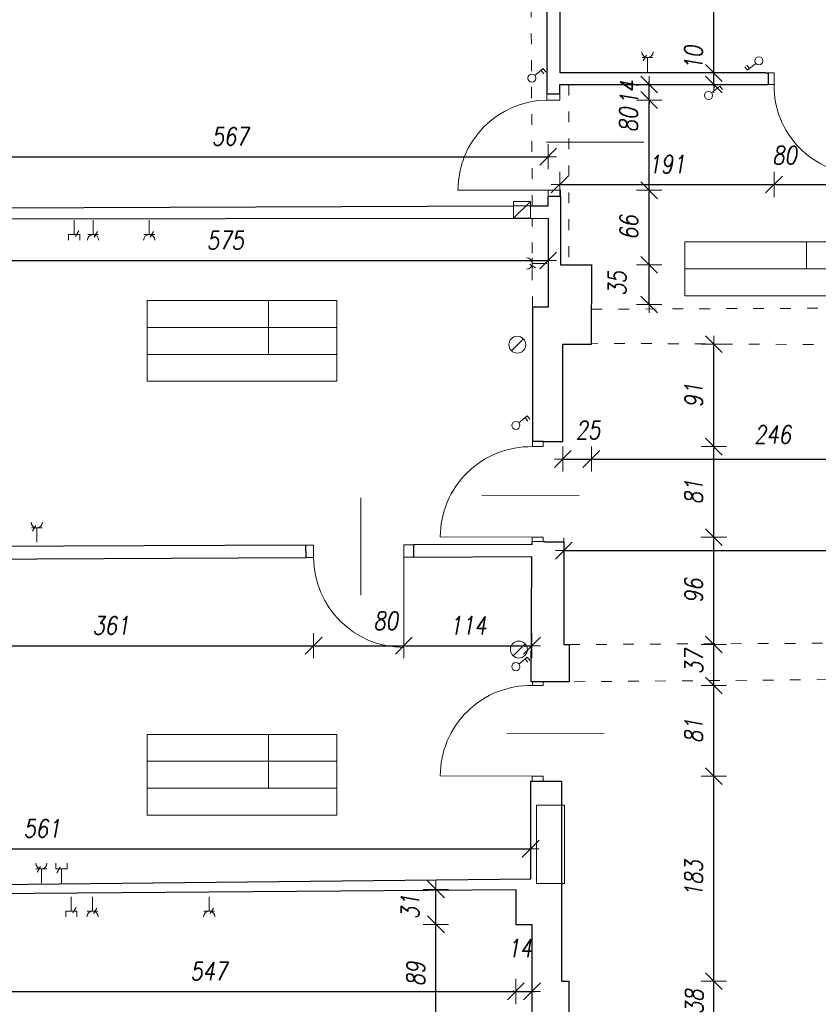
# Model space of a CAD drawing. Header units: millimetres. Extents: x -60479 to 14193, y -32440 to 949.
# Tile 25 of 68: x -54476 to -47361, y -14057 to -5287. Entities that reach past the tile are written whole.
import ezdxf

# ---------------------------------------------------------------- set-up
doc = ezdxf.new("R2010")
doc.units = ezdxf.units.MM
doc.header["$LTSCALE"] = 8
doc.linetypes.add('ACAD_ISO03W100', pattern=[30, 12, -18])
doc.layers.get('Defpoints').update_dxf_attribs({"lineweight": 0})
for name, color, linetype, lineweight in [('A_DIMEN', 7, 'Continuous', 0), ('BAM_OPISY POWIERZCHNI', 40, 'Continuous', 0), ('BAM_WYPOSAŻENIE KRATKI ŚCIEKOWE', 132, 'Continuous', 0), ('instalacje', 6, 'Continuous', 0), ('OTWARCIE WENTYLACJI', 255, 'Continuous', 0), ('parter_dzwi i okna', 3, 'Continuous', 0), ('parter_podciąg', 2, 'ACAD_ISO03W100', 0), ('parter_rzut', 7, 'Continuous', 30), ('wymiarowanie', 4, 'Continuous', 0)]:
    doc.layers.add(name, color=color, linetype=linetype, lineweight=lineweight)
doc.styles.add('ROMANS1', font='romans.shx', dxfattribs={"width": 0.8, "oblique": 10})
doc.dimstyles.new('NARCH100', dxfattribs={"dimscale": 100, "dimtxt": 1.6, "dimasz": 0.15, "dimexe": 0, "dimexo": 0, "dimgap": 1, "dimtad": 1, "dimdec": 0, "dimlfac": 0.1, "dimrnd": 1, "dimdsep": 46, "dimtxsty": 'ROMANS1', "dimblk": 'wym', "dimcen": -1.5, "dimse1": 1, "dimse2": 1, "dimclrd": 4, "dimclre": 4, "dimclrt": 3, "dimadec": 0, "dimazin": 0, "dimtfac": 0.04, "dimtdec": 0, "dimtmove": 2, "dimatfit": 3, "dimldrblk": 'wym', "dimfxl": 0, "dimtolj": 1, "dimarcsym": 0})

# ---------------------------------------------------------------- blocks, each defined once
blk = doc.blocks.new('wef')
at = {"layer": 'instalacje'}
blk.add_lwpolyline([(5453.5, 17546.1), (5560.1, 17652.5)], dxfattribs=at)
blk.add_circle((5505.5, 17601.4), 75.3, dxfattribs=at)
blk = doc.blocks.new('wym')
at = {"layer": 'A_DIMEN', "color": 4, "ltscale": 100}
for p, q in [((0, -7.5), (0, 7.5)), ((-5, -5), (5, 5)), ((-5, 0), (5, 0))]:
    blk.add_line(p, q, dxfattribs=at)
blk = doc.blocks.new('*D517')
at = {"layer": 'Defpoints', "color": 0, "transparency": 16777216}
for p in [(-49584.8, -13851.6), (-48291.5, -13851.6), (-49665.2, -14231.3)]:
    blk.add_point(p, dxfattribs=at)
at = {"layer": 'instalacje', "color": 4, "lineweight": -2, "transparency": 16777216}
blk.add_line((-48291.5, -14216.3), (-48291.5, -13866.6), dxfattribs=at)
at = {"layer": 'instalacje', "color": 4, "lineweight": -2, "transparency": 16777216, "xscale": 15, "yscale": 15, "zscale": 15}
for p, rotation in [((-48291.5, -13851.6), 90), ((-48291.5, -14231.3), 270)]:
    blk.add_blockref('wym', p, dxfattribs=dict(at, rotation=rotation))
at = {"layer": 'instalacje', "color": 3, "transparency": 16777216, "insert": (-48465.3, -14035), "char_height": 160, "attachment_point": 5, "rotation": 90, "style": 'ROMANS1'}
blk.add_mtext('\\A1;38', dxfattribs=at)
blk = doc.blocks.new('*D518')
at = {"layer": 'Defpoints', "color": 0, "transparency": 16777216}
for p in [(-49811.7, -12024.5), (-48291.5, -12024.5), (-49584.8, -13851.6)]:
    blk.add_point(p, dxfattribs=at)
at = {"layer": 'instalacje', "color": 4, "lineweight": -2, "transparency": 16777216}
blk.add_line((-48291.5, -13836.6), (-48291.5, -12039.5), dxfattribs=at)
at = {"layer": 'instalacje', "color": 4, "lineweight": -2, "transparency": 16777216, "xscale": 15, "yscale": 15, "zscale": 15}
for p, rotation in [((-48291.5, -12024.5), 90), ((-48291.5, -13851.6), 270)]:
    blk.add_blockref('wym', p, dxfattribs=dict(at, rotation=rotation))
at = {"layer": 'instalacje', "color": 3, "transparency": 16777216, "insert": (-48471.5, -12938.1), "char_height": 160, "attachment_point": 5, "rotation": 90, "style": 'ROMANS1'}
blk.add_mtext('\\A1;183', dxfattribs=at)
blk = doc.blocks.new('*D519')
at = {"layer": 'Defpoints', "color": 0, "transparency": 16777216}
for p in [(-49811.7, -11217.6), (-48291.5, -11217.6), (-49811.7, -12024.5)]:
    blk.add_point(p, dxfattribs=at)
at = {"layer": 'instalacje', "color": 4, "lineweight": -2, "transparency": 16777216}
blk.add_line((-48291.5, -12009.5), (-48291.5, -11232.6), dxfattribs=at)
at = {"layer": 'instalacje', "color": 4, "lineweight": -2, "transparency": 16777216, "xscale": 15, "yscale": 15, "zscale": 15}
for p, rotation in [((-48291.5, -11217.6), 90), ((-48291.5, -12024.5), 270)]:
    blk.add_blockref('wym', p, dxfattribs=dict(at, rotation=rotation))
at = {"layer": 'instalacje', "color": 3, "transparency": 16777216, "insert": (-48471.5, -11621.1), "char_height": 160, "attachment_point": 5, "rotation": 90, "style": 'ROMANS1'}
blk.add_mtext('\\A1;81', dxfattribs=at)
blk = doc.blocks.new('*D520')
at = {"layer": 'Defpoints', "color": 0, "transparency": 16777216}
for p in [(-49580.1, -10852.5), (-48291.5, -10852.5), (-49811.7, -11217.6)]:
    blk.add_point(p, dxfattribs=at)
at = {"layer": 'instalacje', "color": 4, "lineweight": -2, "transparency": 16777216}
blk.add_line((-48291.5, -11202.6), (-48291.5, -10867.5), dxfattribs=at)
at = {"layer": 'instalacje', "color": 4, "lineweight": -2, "transparency": 16777216, "xscale": 15, "yscale": 15, "zscale": 15}
for p, rotation in [((-48291.5, -10852.5), 90), ((-48291.5, -11217.6), 270)]:
    blk.add_blockref('wym', p, dxfattribs=dict(at, rotation=rotation))
at = {"layer": 'instalacje', "color": 3, "transparency": 16777216, "insert": (-48468.9, -11006.4), "char_height": 160, "attachment_point": 5, "rotation": 90, "style": 'ROMANS1'}
blk.add_mtext('\\A1;37', dxfattribs=at)
blk = doc.blocks.new('*D521')
at = {"layer": 'Defpoints', "color": 0, "transparency": 16777216}
for p in [(-49811.7, -9896.7), (-48291.5, -9896.7), (-49580.1, -10852.5)]:
    blk.add_point(p, dxfattribs=at)
at = {"layer": 'instalacje', "color": 4, "lineweight": -2, "transparency": 16777216}
blk.add_line((-48291.5, -10837.5), (-48291.5, -9911.7), dxfattribs=at)
at = {"layer": 'instalacje', "color": 4, "lineweight": -2, "transparency": 16777216, "xscale": 15, "yscale": 15, "zscale": 15}
for p, rotation in [((-48291.5, -9896.7), 90), ((-48291.5, -10852.5), 270)]:
    blk.add_blockref('wym', p, dxfattribs=dict(at, rotation=rotation))
at = {"layer": 'instalacje', "color": 3, "transparency": 16777216, "insert": (-48471.5, -10374.6), "char_height": 160, "attachment_point": 5, "rotation": 90, "style": 'ROMANS1'}
blk.add_mtext('\\A1;96', dxfattribs=at)
blk = doc.blocks.new('*D522')
at = {"layer": 'Defpoints', "color": 0, "transparency": 16777216}
for p in [(-49811.7, -9089.8), (-48291.5, -9089.8), (-49811.7, -9896.7)]:
    blk.add_point(p, dxfattribs=at)
at = {"layer": 'instalacje', "color": 4, "lineweight": -2, "transparency": 16777216}
blk.add_line((-48291.5, -9881.7), (-48291.5, -9104.8), dxfattribs=at)
at = {"layer": 'instalacje', "color": 4, "lineweight": -2, "transparency": 16777216, "xscale": 15, "yscale": 15, "zscale": 15}
for p, rotation in [((-48291.5, -9089.8), 90), ((-48291.5, -9896.7), 270)]:
    blk.add_blockref('wym', p, dxfattribs=dict(at, rotation=rotation))
at = {"layer": 'instalacje', "color": 3, "transparency": 16777216, "insert": (-48471.5, -9493.2), "char_height": 160, "attachment_point": 5, "rotation": 90, "style": 'ROMANS1'}
blk.add_mtext('\\A1;81', dxfattribs=at)
blk = doc.blocks.new('*D523')
at = {"layer": 'Defpoints', "color": 0, "transparency": 16777216}
for p in [(-49382.8, -8176.7), (-48291.5, -8176.7), (-49811.7, -9089.8)]:
    blk.add_point(p, dxfattribs=at)
at = {"layer": 'instalacje', "color": 4, "lineweight": -2, "transparency": 16777216}
blk.add_line((-48291.5, -9074.8), (-48291.5, -8191.7), dxfattribs=at)
at = {"layer": 'instalacje', "color": 4, "lineweight": -2, "transparency": 16777216, "xscale": 15, "yscale": 15, "zscale": 15}
for p, rotation in [((-48291.5, -8176.7), 90), ((-48291.5, -9089.8), 270)]:
    blk.add_blockref('wym', p, dxfattribs=dict(at, rotation=rotation))
at = {"layer": 'instalacje', "color": 3, "transparency": 16777216, "insert": (-48471.5, -8633.2), "char_height": 160, "attachment_point": 5, "rotation": 90, "style": 'ROMANS1'}
blk.add_mtext('\\A1;91', dxfattribs=at)
blk = doc.blocks.new('*D524')
at = {"layer": 'Defpoints', "color": 0, "transparency": 16777216}
for p in [(-49662.2, -5761.1), (-48291.5, -5761.1), (-49665.1, -5864.7)]:
    blk.add_point(p, dxfattribs=at)
at = {"layer": 'instalacje', "color": 4, "lineweight": -2, "transparency": 16777216}
for p, q in [((-48291.5, -5746.1), (-48291.5, -5731.1)), ((-48291.5, -5864.7), (-48291.5, -5761.1)), ((-48291.5, -5879.7), (-48291.5, -5894.7))]:
    blk.add_line(p, q, dxfattribs=at)
at = {"layer": 'instalacje', "color": 4, "lineweight": -2, "transparency": 16777216, "xscale": 15, "yscale": 15, "zscale": 15}
for p, rotation in [((-48291.5, -5761.1), 270), ((-48291.5, -5864.7), 90)]:
    blk.add_blockref('wym', p, dxfattribs=dict(at, rotation=rotation))
at = {"layer": 'instalacje', "color": 3, "transparency": 16777216, "insert": (-48472.9, -5628.8), "char_height": 160, "attachment_point": 5, "rotation": 90, "style": 'ROMANS1'}
blk.add_mtext('\\A1;10', dxfattribs=at)
blk = doc.blocks.new('*D525')
at = {"layer": 'Defpoints', "color": 0, "transparency": 16777216}
for p in [(-49666.9, -3339.8), (-48291.5, -3339.8), (-49662.2, -5761.1)]:
    blk.add_point(p, dxfattribs=at)
at = {"layer": 'instalacje', "color": 4, "lineweight": -2, "transparency": 16777216}
for p, q in [((-48291.5, -3354.8), (-48291.5, -4506.2)), ((-48291.5, -5746.1), (-48291.5, -5052.1))]:
    blk.add_line(p, q, dxfattribs=at)
at = {"layer": 'instalacje', "color": 4, "lineweight": -2, "transparency": 16777216, "xscale": 15, "yscale": 15, "zscale": 15}
for p, rotation in [((-48291.5, -3339.8), 90), ((-48291.5, -5761.1), 270)]:
    blk.add_blockref('wym', p, dxfattribs=dict(at, rotation=rotation))
at = {"layer": 'instalacje', "color": 3, "transparency": 16777216, "insert": (-48455.1, -4779.2), "char_height": 160, "attachment_point": 5, "rotation": 90, "style": 'ROMANS1'}
blk.add_mtext('\\A1;242', dxfattribs=at)
blk = doc.blocks.new('*D473')
at = {"layer": 'Defpoints', "color": 0, "transparency": 16777216}
for p in [(-50767.6, -13344.9), (-49912.4, -13344.9), (-49762, -14231.3)]:
    blk.add_point(p, dxfattribs=at)
at = {"layer": 'instalacje', "color": 4, "lineweight": -2, "transparency": 16777216}
blk.add_line((-50767.6, -14216.3), (-50767.6, -13359.9), dxfattribs=at)
at = {"layer": 'instalacje', "color": 4, "lineweight": -2, "transparency": 16777216, "xscale": 15, "yscale": 15, "zscale": 15}
for p, rotation in [((-50767.6, -13344.9), 90), ((-50767.6, -14231.3), 270)]:
    blk.add_blockref('wym', p, dxfattribs=dict(at, rotation=rotation))
at = {"layer": 'instalacje', "color": 3, "transparency": 16777216, "insert": (-50947.6, -13788.1), "char_height": 160, "attachment_point": 5, "rotation": 90, "style": 'ROMANS1'}
blk.add_mtext('\\A1;89', dxfattribs=at)
blk = doc.blocks.new('*D474')
at = {"layer": 'Defpoints', "color": 0, "transparency": 16777216}
for p in [(-50767.6, -13033.7), (-50055.7, -13033.7), (-49912.4, -13344.9)]:
    blk.add_point(p, dxfattribs=at)
at = {"layer": 'instalacje', "color": 4, "lineweight": -2, "transparency": 16777216}
blk.add_line((-50767.6, -13329.9), (-50767.6, -13048.7), dxfattribs=at)
at = {"layer": 'instalacje', "color": 4, "lineweight": -2, "transparency": 16777216, "xscale": 15, "yscale": 15, "zscale": 15}
for p, rotation in [((-50767.6, -13033.7), 90), ((-50767.6, -13344.9), 270)]:
    blk.add_blockref('wym', p, dxfattribs=dict(at, rotation=rotation))
at = {"layer": 'instalacje', "color": 3, "transparency": 16777216, "insert": (-50997.6, -13189.3), "char_height": 160, "attachment_point": 5, "rotation": 90, "style": 'ROMANS1'}
blk.add_mtext('\\A1;31', dxfattribs=at)
blk = doc.blocks.new('*D475')
at = {"layer": 'Defpoints', "color": 0, "transparency": 16777216}
for p in [(-55526.8, -13077.4), (-50055.7, -13077.4), (-50055.7, -13941.9)]:
    blk.add_point(p, dxfattribs=at)
at = {"layer": 'instalacje', "color": 4, "lineweight": -2, "transparency": 16777216}
blk.add_line((-55511.8, -13941.9), (-50070.7, -13941.9), dxfattribs=at)
at = {"layer": 'instalacje', "color": 4, "lineweight": -2, "transparency": 16777216, "xscale": 15, "yscale": 15, "zscale": 15, "rotation": 179.9999999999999}
blk.add_blockref('wym', (-55526.8, -13941.9), dxfattribs=at)
at = {"layer": 'instalacje', "color": 4, "lineweight": -2, "transparency": 16777216, "xscale": 15, "yscale": 15, "zscale": 15}
blk.add_blockref('wym', (-50055.7, -13941.9), dxfattribs=at)
at = {"layer": 'instalacje', "color": 3, "transparency": 16777216, "insert": (-52791.2, -13761.9), "char_height": 160, "attachment_point": 5, "style": 'ROMANS1'}
blk.add_mtext('\\A1;547', dxfattribs=at)
blk = doc.blocks.new('*D476')
at = {"layer": 'Defpoints', "color": 0, "transparency": 16777216}
for p in [(-50055.7, -13077.4), (-49912.4, -13941.9), (-49912.4, -14192.6)]:
    blk.add_point(p, dxfattribs=at)
at = {"layer": 'instalacje', "color": 4, "lineweight": -2, "transparency": 16777216}
for p, q in [((-50070.7, -13941.9), (-50085.7, -13941.9)), ((-50055.7, -13941.9), (-49912.4, -13941.9)), ((-49897.4, -13941.9), (-49882.4, -13941.9))]:
    blk.add_line(p, q, dxfattribs=at)
at = {"layer": 'instalacje', "color": 4, "lineweight": -2, "transparency": 16777216, "xscale": 15, "yscale": 15, "zscale": 15}
for p, rotation in [((-50055.7, -13941.9), 359.9999999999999), ((-49912.4, -13941.9), 179.9999999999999)]:
    blk.add_blockref('wym', p, dxfattribs=dict(at, rotation=rotation))
at = {"layer": 'instalacje', "color": 3, "transparency": 16777216, "insert": (-50020.6, -13557.7), "char_height": 160, "attachment_point": 5, "style": 'ROMANS1'}
blk.add_mtext('\\A1;14', dxfattribs=at)
blk = doc.blocks.new('*D477')
at = {"layer": 'Defpoints', "color": 0, "transparency": 16777216}
for p in [(-49923.2, -12671.1), (-49923.2, -12938.8), (-55532.7, -12999.6)]:
    blk.add_point(p, dxfattribs=at)
at = {"layer": 'instalacje', "color": 4, "lineweight": -2, "transparency": 16777216}
blk.add_line((-55517.7, -12671.1), (-49938.2, -12671.1), dxfattribs=at)
at = {"layer": 'instalacje', "color": 4, "lineweight": -2, "transparency": 16777216, "xscale": 15, "yscale": 15, "zscale": 15, "rotation": 179.9999999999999}
blk.add_blockref('wym', (-55532.7, -12671.1), dxfattribs=at)
at = {"layer": 'instalacje', "color": 4, "lineweight": -2, "transparency": 16777216, "xscale": 15, "yscale": 15, "zscale": 15}
blk.add_blockref('wym', (-49923.2, -12671.1), dxfattribs=at)
at = {"layer": 'instalacje', "color": 3, "transparency": 16777216, "insert": (-54277.3, -12491.1), "char_height": 160, "attachment_point": 5, "style": 'ROMANS1'}
blk.add_mtext('\\A1;561', dxfattribs=at)
blk = doc.blocks.new('*D478')
at = {"layer": 'Defpoints', "color": 0, "transparency": 16777216}
for p in [(-51856.9, -10077.7), (-55469.5, -10093.7), (-51856.9, -10862.7)]:
    blk.add_point(p, dxfattribs=at)
at = {"layer": 'instalacje', "color": 4, "lineweight": -2, "transparency": 16777216}
blk.add_line((-55454.5, -10862.7), (-51871.9, -10862.7), dxfattribs=at)
at = {"layer": 'instalacje', "color": 4, "lineweight": -2, "transparency": 16777216, "xscale": 15, "yscale": 15, "zscale": 15, "rotation": 179.9999999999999}
blk.add_blockref('wym', (-55469.5, -10862.7), dxfattribs=at)
at = {"layer": 'instalacje', "color": 4, "lineweight": -2, "transparency": 16777216, "xscale": 15, "yscale": 15, "zscale": 15}
blk.add_blockref('wym', (-51856.9, -10862.7), dxfattribs=at)
at = {"layer": 'instalacje', "color": 3, "transparency": 16777216, "insert": (-53663.2, -10682.7), "char_height": 160, "attachment_point": 5, "style": 'ROMANS1'}
blk.add_mtext('\\A1;361', dxfattribs=at)
blk = doc.blocks.new('*D479')
at = {"layer": 'Defpoints', "color": 0, "transparency": 16777216}
for p in [(-51856.9, -10077.7), (-51052.9, -10073.9), (-51052.9, -10862.7)]:
    blk.add_point(p, dxfattribs=at)
at = {"layer": 'instalacje', "color": 4, "lineweight": -2, "transparency": 16777216}
blk.add_line((-51841.9, -10862.7), (-51067.9, -10862.7), dxfattribs=at)
at = {"layer": 'instalacje', "color": 4, "lineweight": -2, "transparency": 16777216, "xscale": 15, "yscale": 15, "zscale": 15, "rotation": 179.9999999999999}
blk.add_blockref('wym', (-51856.9, -10862.7), dxfattribs=at)
at = {"layer": 'instalacje', "color": 4, "lineweight": -2, "transparency": 16777216, "xscale": 15, "yscale": 15, "zscale": 15}
blk.add_blockref('wym', (-51052.9, -10862.7), dxfattribs=at)
at = {"layer": 'instalacje', "color": 3, "transparency": 16777216, "insert": (-51215.4, -10640.9), "char_height": 160, "attachment_point": 5, "style": 'ROMANS1'}
blk.add_mtext('\\A1;80', dxfattribs=at)
blk = doc.blocks.new('*D480')
at = {"layer": 'Defpoints', "color": 0, "transparency": 16777216}
for p in [(-51052.9, -10073.9), (-49911.7, -10068.9), (-49911.7, -10862.7)]:
    blk.add_point(p, dxfattribs=at)
at = {"layer": 'instalacje', "color": 4, "lineweight": -2, "transparency": 16777216}
blk.add_line((-51037.9, -10862.7), (-49926.7, -10862.7), dxfattribs=at)
at = {"layer": 'instalacje', "color": 4, "lineweight": -2, "transparency": 16777216, "xscale": 15, "yscale": 15, "zscale": 15, "rotation": 179.9999999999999}
blk.add_blockref('wym', (-51052.9, -10862.7), dxfattribs=at)
at = {"layer": 'instalacje', "color": 4, "lineweight": -2, "transparency": 16777216, "xscale": 15, "yscale": 15, "zscale": 15}
blk.add_blockref('wym', (-49911.7, -10862.7), dxfattribs=at)
at = {"layer": 'instalacje', "color": 3, "transparency": 16777216, "insert": (-50482.3, -10682.7), "char_height": 160, "attachment_point": 5, "style": 'ROMANS1'}
blk.add_mtext('\\A1;114', dxfattribs=at)
blk = doc.blocks.new('*D481')
at = {"layer": 'Defpoints', "color": 0, "transparency": 16777216}
for p in [(-55521.4, -7064.3), (-49768, -7064.3), (-49768, -7431.4)]:
    blk.add_point(p, dxfattribs=at)
at = {"layer": 'instalacje', "color": 4, "lineweight": -2, "transparency": 16777216}
blk.add_line((-55506.4, -7431.4), (-49783, -7431.4), dxfattribs=at)
at = {"layer": 'instalacje', "color": 4, "lineweight": -2, "transparency": 16777216, "xscale": 15, "yscale": 15, "zscale": 15, "rotation": 179.9999999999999}
blk.add_blockref('wym', (-55521.4, -7431.4), dxfattribs=at)
at = {"layer": 'instalacje', "color": 4, "lineweight": -2, "transparency": 16777216, "xscale": 15, "yscale": 15, "zscale": 15}
blk.add_blockref('wym', (-49768, -7431.4), dxfattribs=at)
at = {"layer": 'instalacje', "color": 3, "transparency": 16777216, "insert": (-52644.7, -7251.4), "char_height": 160, "attachment_point": 5, "style": 'ROMANS1'}
blk.add_mtext('\\A1;575', dxfattribs=at)
blk = doc.blocks.new('*D701')
at = {"layer": 'Defpoints', "color": 0, "transparency": 16777216}
for p in [(-49767.2, -6506.9), (-55435.1, -6819.3), (-49767.2, -6944.1)]:
    blk.add_point(p, dxfattribs=at)
at = {"layer": 'instalacje', "color": 4, "lineweight": -2, "transparency": 16777216}
blk.add_line((-55420.1, -6506.9), (-49782.2, -6506.9), dxfattribs=at)
at = {"layer": 'instalacje', "color": 4, "lineweight": -2, "transparency": 16777216, "xscale": 15, "yscale": 15, "zscale": 15, "rotation": 179.9999999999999}
blk.add_blockref('wym', (-55435.1, -6506.9), dxfattribs=at)
at = {"layer": 'instalacje', "color": 4, "lineweight": -2, "transparency": 16777216, "xscale": 15, "yscale": 15, "zscale": 15}
blk.add_blockref('wym', (-49767.2, -6506.9), dxfattribs=at)
at = {"layer": 'instalacje', "color": 3, "transparency": 16777216, "insert": (-52601.1, -6326.9), "char_height": 160, "attachment_point": 5, "style": 'ROMANS1'}
blk.add_mtext('\\A1;567', dxfattribs=at)
blk = doc.blocks.new('*D702')
at = {"layer": 'Defpoints', "color": 0, "transparency": 16777216}
for p in [(-49627.9, -9936.8), (-43919.3, -10015.9), (-43919.3, -10823)]:
    blk.add_point(p, dxfattribs=at)
at = {"layer": 'instalacje', "color": 4, "lineweight": -2, "transparency": 16777216}
blk.add_line((-49612.9, -10015.9), (-43934.3, -10015.9), dxfattribs=at)
at = {"layer": 'instalacje', "color": 4, "lineweight": -2, "transparency": 16777216, "xscale": 15, "yscale": 15, "zscale": 15, "rotation": 179.9999999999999}
blk.add_blockref('wym', (-49627.9, -10015.9), dxfattribs=at)
at = {"layer": 'instalacje', "color": 4, "lineweight": -2, "transparency": 16777216, "xscale": 15, "yscale": 15, "zscale": 15}
blk.add_blockref('wym', (-43919.3, -10015.9), dxfattribs=at)
at = {"layer": 'instalacje', "color": 3, "transparency": 16777216, "insert": (-46773.6, -9835.9), "char_height": 160, "attachment_point": 5, "style": 'ROMANS1'}
blk.add_mtext('\\A1;571', dxfattribs=at)
blk = doc.blocks.new('*D782')
at = {"layer": 'Defpoints', "color": 0, "transparency": 16777216}
for p in [(-49665.1, -5864.7), (-47755.5, -5873.6), (-47755.5, -6754.3)]:
    blk.add_point(p, dxfattribs=at)
at = {"layer": 'instalacje', "color": 4, "lineweight": -2, "transparency": 16777216}
blk.add_line((-49650.1, -6754.3), (-47770.5, -6754.3), dxfattribs=at)
at = {"layer": 'instalacje', "color": 4, "lineweight": -2, "transparency": 16777216, "xscale": 15, "yscale": 15, "zscale": 15, "rotation": 179.9999999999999}
blk.add_blockref('wym', (-49665.1, -6754.3), dxfattribs=at)
at = {"layer": 'instalacje', "color": 4, "lineweight": -2, "transparency": 16777216, "xscale": 15, "yscale": 15, "zscale": 15}
blk.add_blockref('wym', (-47755.5, -6754.3), dxfattribs=at)
at = {"layer": 'instalacje', "color": 3, "transparency": 16777216, "insert": (-48710.3, -6574.3), "char_height": 160, "attachment_point": 5, "style": 'ROMANS1'}
blk.add_mtext('\\A1;191', dxfattribs=at)
blk = doc.blocks.new('*D783')
at = {"layer": 'Defpoints', "color": 0, "transparency": 16777216}
for p in [(-47755.5, -5873.6), (-46960.1, -5869.2), (-46960.1, -6754.3)]:
    blk.add_point(p, dxfattribs=at)
at = {"layer": 'instalacje', "color": 4, "lineweight": -2, "transparency": 16777216}
blk.add_line((-47740.5, -6754.3), (-46975.1, -6754.3), dxfattribs=at)
at = {"layer": 'instalacje', "color": 4, "lineweight": -2, "transparency": 16777216, "xscale": 15, "yscale": 15, "zscale": 15, "rotation": 179.9999999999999}
blk.add_blockref('wym', (-47755.5, -6754.3), dxfattribs=at)
at = {"layer": 'instalacje', "color": 4, "lineweight": -2, "transparency": 16777216, "xscale": 15, "yscale": 15, "zscale": 15}
blk.add_blockref('wym', (-46960.1, -6754.3), dxfattribs=at)
at = {"layer": 'instalacje', "color": 3, "transparency": 16777216, "insert": (-47661.9, -6494.6), "char_height": 160, "attachment_point": 5, "style": 'ROMANS1'}
blk.add_mtext('\\A1;80', dxfattribs=at)
blk = doc.blocks.new('*D785')
at = {"layer": 'Defpoints', "color": 0, "transparency": 16777216}
for p in [(-49637.1, -8176.7), (-49382.7, -8169.4), (-49382.7, -9200.1)]:
    blk.add_point(p, dxfattribs=at)
at = {"layer": 'instalacje', "color": 4, "lineweight": -2, "transparency": 16777216}
blk.add_line((-49622.1, -9200.1), (-49397.7, -9200.1), dxfattribs=at)
at = {"layer": 'instalacje', "color": 4, "lineweight": -2, "transparency": 16777216, "xscale": 15, "yscale": 15, "zscale": 15, "rotation": 179.9999999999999}
blk.add_blockref('wym', (-49637.1, -9200.1), dxfattribs=at)
at = {"layer": 'instalacje', "color": 4, "lineweight": -2, "transparency": 16777216, "xscale": 15, "yscale": 15, "zscale": 15}
blk.add_blockref('wym', (-49382.7, -9200.1), dxfattribs=at)
at = {"layer": 'instalacje', "color": 3, "transparency": 16777216, "insert": (-49413.2, -8942.2), "char_height": 160, "attachment_point": 5, "style": 'ROMANS1'}
blk.add_mtext('\\A1;25', dxfattribs=at)
blk = doc.blocks.new('*D627')
at = {"layer": 'Defpoints', "color": 0, "transparency": 16777216}
for p in [(-49382.7, -8169.4), (-46924.2, -8182.5), (-46924.2, -9200.1)]:
    blk.add_point(p, dxfattribs=at)
at = {"layer": 'instalacje', "color": 4, "lineweight": -2, "transparency": 16777216}
blk.add_line((-49367.7, -9200.1), (-46939.2, -9200.1), dxfattribs=at)
at = {"layer": 'instalacje', "color": 4, "lineweight": -2, "transparency": 16777216, "xscale": 15, "yscale": 15, "zscale": 15, "rotation": 179.9999999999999}
blk.add_blockref('wym', (-49382.7, -9200.1), dxfattribs=at)
at = {"layer": 'instalacje', "color": 4, "lineweight": -2, "transparency": 16777216, "xscale": 15, "yscale": 15, "zscale": 15}
blk.add_blockref('wym', (-46924.2, -9200.1), dxfattribs=at)
at = {"layer": 'instalacje', "color": 3, "transparency": 16777216, "insert": (-47769.2, -8982.9), "char_height": 160, "attachment_point": 5, "style": 'ROMANS1'}
blk.add_mtext('\\A1;246', dxfattribs=at)
blk = doc.blocks.new('*D815')
at = {"layer": 'Defpoints', "color": 0, "transparency": 16777216}
for p in [(-49380.9, -7470.8), (-48868, -7470.8), (-49380.9, -7823.8)]:
    blk.add_point(p, dxfattribs=at)
at = {"layer": 'instalacje', "color": 4, "lineweight": -2, "transparency": 16777216}
blk.add_line((-48868, -7808.8), (-48868, -7485.8), dxfattribs=at)
at = {"layer": 'instalacje', "color": 4, "lineweight": -2, "transparency": 16777216, "xscale": 15, "yscale": 15, "zscale": 15}
for p, rotation in [((-48868, -7470.8), 90), ((-48868, -7823.8), 270)]:
    blk.add_blockref('wym', p, dxfattribs=dict(at, rotation=rotation))
at = {"layer": 'instalacje', "color": 3, "transparency": 16777216, "insert": (-49152.7, -7637.4), "char_height": 160, "attachment_point": 5, "rotation": 90, "style": 'ROMANS1'}
blk.add_mtext('\\A1;35', dxfattribs=at)
blk = doc.blocks.new('*D816')
at = {"layer": 'Defpoints', "color": 0, "transparency": 16777216}
for p in [(-49658.4, -6806.7), (-48868, -6806.7), (-49380.9, -7470.8)]:
    blk.add_point(p, dxfattribs=at)
at = {"layer": 'instalacje', "color": 4, "lineweight": -2, "transparency": 16777216}
blk.add_line((-48868, -7455.8), (-48868, -6821.7), dxfattribs=at)
at = {"layer": 'instalacje', "color": 4, "lineweight": -2, "transparency": 16777216, "xscale": 15, "yscale": 15, "zscale": 15}
for p, rotation in [((-48868, -6806.7), 90), ((-48868, -7470.8), 270)]:
    blk.add_blockref('wym', p, dxfattribs=dict(at, rotation=rotation))
at = {"layer": 'instalacje', "color": 3, "transparency": 16777216, "insert": (-49048, -7138.8), "char_height": 160, "attachment_point": 5, "rotation": 90, "style": 'ROMANS1'}
blk.add_mtext('\\A1;66', dxfattribs=at)
blk = doc.blocks.new('*D817')
at = {"layer": 'Defpoints', "color": 0, "transparency": 16777216}
for p in [(-49665.1, -6002.6), (-48868, -6002.6), (-49658.4, -6806.7)]:
    blk.add_point(p, dxfattribs=at)
at = {"layer": 'instalacje', "color": 4, "lineweight": -2, "transparency": 16777216}
blk.add_line((-48868, -6791.7), (-48868, -6017.6), dxfattribs=at)
at = {"layer": 'instalacje', "color": 4, "lineweight": -2, "transparency": 16777216, "xscale": 15, "yscale": 15, "zscale": 15}
for p, rotation in [((-48868, -6002.6), 90), ((-48868, -6806.7), 270)]:
    blk.add_blockref('wym', p, dxfattribs=dict(at, rotation=rotation))
at = {"layer": 'instalacje', "color": 3, "transparency": 16777216, "insert": (-49051.3, -6179.6), "char_height": 160, "attachment_point": 5, "rotation": 90, "style": 'ROMANS1'}
blk.add_mtext('\\A1;80', dxfattribs=at)
blk = doc.blocks.new('*D818')
at = {"layer": 'Defpoints', "color": 0, "transparency": 16777216}
for p in [(-49665.1, -5864.7), (-48868, -5864.7), (-49665.1, -6002.6)]:
    blk.add_point(p, dxfattribs=at)
at = {"layer": 'instalacje', "color": 4, "lineweight": -2, "transparency": 16777216}
for p, q in [((-48868, -5849.7), (-48868, -5834.7)), ((-48868, -6002.6), (-48868, -5864.7)), ((-48868, -6017.6), (-48868, -6032.6))]:
    blk.add_line(p, q, dxfattribs=at)
at = {"layer": 'instalacje', "color": 4, "lineweight": -2, "transparency": 16777216, "xscale": 15, "yscale": 15, "zscale": 15}
for p, rotation in [((-48868, -5864.7), 270), ((-48868, -6002.6), 90)]:
    blk.add_blockref('wym', p, dxfattribs=dict(at, rotation=rotation))
at = {"layer": 'instalacje', "color": 3, "transparency": 16777216, "insert": (-49046.5, -5939.8), "char_height": 160, "attachment_point": 5, "rotation": 90, "style": 'ROMANS1'}
blk.add_mtext('\\A1;14', dxfattribs=at)

msp = doc.modelspace()

# ---------------------------------------------------------------- linework, layer by layer
at = {"layer": 'BAM_OPISY POWIERZCHNI'}
for p, q in [((-47466.8, -7265.4), (-47466.8, -7505.4)), ((-52259.2, -7787.8), (-52259.2, -8267.8)), ((-52259.2, -11652.6), (-52259.2, -12132.6))]:
    msp.add_line(p, q, dxfattribs=at)
for points in [[(-46858.3, -7265.4), (-48548.8, -7265.4)], [(-48548.8, -7265.4), (-48548.8, -7505.4), (-46858.3, -7505.4), (-46858.3, -7265.4)], [(-48548.8, -7505.4), (-48548.8, -7745.4), (-46858.3, -7745.4), (-46858.3, -7505.4)], [(-53341.2, -7787.8), (-53341.2, -8267.8), (-51650.6, -8267.8), (-51650.6, -7787.8)], [(-53341.2, -7787.8), (-51650.6, -7787.8)], [(-51650.6, -8027.8), (-53341.2, -8027.8)], [(-53341.2, -8267.8), (-53341.2, -8507.8), (-51650.6, -8507.8), (-51650.6, -8267.8)], [(-53341.2, -11652.6), (-53341.2, -12132.6), (-51650.6, -12132.6), (-51650.6, -11652.6)], [(-53341.2, -11652.6), (-51650.6, -11652.6)], [(-51650.6, -11892.6), (-53341.2, -11892.6)], [(-53341.2, -12132.6), (-53341.2, -12372.6), (-51650.6, -12372.6), (-51650.6, -12132.6)]]:
    msp.add_lwpolyline(points, dxfattribs=at)
at = {"layer": 'instalacje'}
for p, q in [((-47973.2, -5722.1), (-47998.5, -5691.9)), ((-47918.6, -5676.4), (-47991.3, -5737.3)), ((-49885.3, -5783.6), (-49812.5, -5722.7)), ((-49830.7, -5737.9), (-49805.4, -5768.1)), ((-49812.5, -5722.7), (-49787.2, -5752.9)), ((-47991.3, -5737.3), (-48016.6, -5707.1)), ((-48311.6, -5938.7), (-48238.9, -5877.8)), ((-48238.9, -5877.8), (-48213.6, -5908)), ((-50076.1, -7055.7), (-49925.6, -6905.3)), ((-49925.6, -6905.3), (-50076.1, -6905.3)), ((-50076.1, -6905.3), (-50076.1, -7055.7)), ((-49925.6, -7055.7), (-49925.6, -6905.3)), ((-50076.1, -7055.7), (-49925.6, -7055.7)), ((-50028.3, -8877.1), (-49955.5, -8816.2)), ((-49973.7, -8831.4), (-49948.4, -8861.6)), ((-49955.5, -8816.2), (-49930.2, -8846.4)), ((-50028.3, -11026.2), (-49955.5, -10965.3)), ((-49973.7, -10980.5), (-49948.4, -11010.7)), ((-49955.5, -10965.3), (-49930.2, -10995.5))]:
    msp.add_line(p, q, dxfattribs=at)
for points in [[(-48891.2, -5602.4), (-48921.1, -5652.1)], [(-48930.5, -5624), (-48834.6, -5624)], [(-48882.5, -5624), (-48882.5, -5752)], [(-53991.4, -7200.9), (-53991.4, -7072.9)], [(-53821.4, -7200.9), (-53821.4, -7072.9)], [(-53321.4, -7200.9), (-53321.4, -7072.9)], [(-53978.3, -7216.7), (-53948.4, -7167)], [(-53812.7, -7222.5), (-53782.9, -7172.8)], [(-53312.7, -7222.5), (-53282.9, -7172.8)], [(-54041.6, -7200.9), (-53941.1, -7200.9)], [(-54041.6, -7251.1), (-54041.6, -7200.9)], [(-53941.1, -7251.1), (-53941.1, -7200.9)], [(-53773.4, -7200.9), (-53869.3, -7200.9)], [(-53273.4, -7200.9), (-53369.3, -7200.9)], [(-49908.9, -7506.4), (-49908.9, -7410.5)], [(-49930.5, -7467.1), (-49880.8, -7497)], [(-49908.9, -7458.5), (-49780.9, -7458.5)], [(-54371.7, -9813.6), (-54275.8, -9813.6)], [(-54332.4, -9792.1), (-54362.3, -9841.8)], [(-54323.8, -9813.6), (-54323.8, -9941.7)], [(-49872.2, -12982), (-49622.2, -12982), (-49622.2, -12282), (-49872.2, -12282), (-49872.2, -12982)], [(-54152.9, -12800.5), (-54152.9, -12850.7)], [(-54052.5, -12800.5), (-54052.5, -12850.7)], [(-54330.7, -12850.7), (-54234.7, -12850.7)], [(-54291.3, -12829.1), (-54321.2, -12878.8)], [(-54282.7, -12850.7), (-54282.7, -12978.7)], [(-54052.5, -12850.7), (-54152.9, -12850.7)], [(-54115.8, -12834.9), (-54145.7, -12884.6)], [(-54102.7, -12850.7), (-54102.7, -12978.7)], [(-54015.8, -13227.5), (-54015.8, -13099.4)], [(-53826.8, -13227.5), (-53826.8, -13099.4)], [(-52786.8, -13227.5), (-52786.8, -13099.4)], [(-54066, -13227.5), (-53965.5, -13227.5)], [(-54066, -13277.7), (-54066, -13227.5)], [(-54002.7, -13243.3), (-53972.8, -13193.6)], [(-53965.5, -13277.7), (-53965.5, -13227.5)], [(-53778.8, -13227.5), (-53874.7, -13227.5)], [(-53818.1, -13249), (-53788.2, -13199.3)], [(-52738.8, -13227.5), (-52834.7, -13227.5)], [(-52778.1, -13249), (-52748.2, -13199.3)]]:
    msp.add_lwpolyline(points, dxfattribs=at)
for centre in [(-47891.1, -5652.7), (-49912.7, -5807.2), (-48339.1, -5962.3), (-50055.7, -8900.7), (-50055.7, -11049.8)]:
    msp.add_circle(centre, 36.2, dxfattribs=at)
for centre, start, end in [((-48882.5, -5573.7), 180, 360), ((-53821.4, -7251.1), 360, 180), ((-53321.4, -7251.1), 360, 180), ((-49959.2, -7458.5), 270, 90), ((-54323.8, -9763.4), 180, 360), ((-54282.7, -12800.5), 180, 360), ((-53826.8, -13277.7), 360, 180), ((-52786.8, -13277.7), 360, 180)]:
    msp.add_arc(centre, 50.2, start, end, dxfattribs=at)
at = {"layer": 'OTWARCIE WENTYLACJI'}
msp.add_lwpolyline([(-50076.1, -6945.6), (-49925.6, -6944.6)], dxfattribs=at)
at = {"layer": 'parter_dzwi i okna'}
for p, q in [((-49908.5, -9089.8), (-49811.7, -9089.8)), ((-49811.7, -9089.8), (-49811.7, -9042.5)), ((-49811.7, -9896.7), (-49910.5, -9896.7)), ((-49908.5, -11217.6), (-49811.7, -11217.6)), ((-49811.7, -11217.6), (-49811.7, -11183.6))]:
    msp.add_line(p, q, dxfattribs=at)
for points in [[(-47755.5, -5761.1), (-47808.3, -5761.1)], [(-47755.5, -5864.7), (-47755.5, -5761.1)], [(-47808.3, -5864.7), (-47755.5, -5864.7)], [(-49778.5, -6002.6), (-49778.5, -5948.8)], [(-49665.1, -6002.6), (-49665.1, -5948.8)], [(-49778.5, -6002.6), (-49665.1, -6002.6)], [(-49767.2, -6806.7), (-50571.2, -6806.7)], [(-49767.2, -6806.7), (-49658.4, -6806.7)], [(-49767.2, -6862.1), (-49767.2, -6806.7)], [(-49658.4, -6862.1), (-49658.4, -6806.7)], [(-49908.5, -9089.7), (-49908.5, -9042.5)], [(-49910.5, -9896.7), (-50728.9, -9894.6)], [(-49910.5, -9896.7), (-49910.8, -9936.1)], [(-49811.7, -9936.8), (-49811.7, -9896.7)], [(-51928.2, -9968.7), (-51857.4, -9968.5)], [(-51857.4, -9968.5), (-51856.9, -10077.5)], [(-50967, -9965.2), (-51053.4, -9965.6)], [(-51053.4, -9965.5), (-51052.9, -10073.9)], [(-51927.7, -10077.8), (-51856.9, -10077.5)], [(-50966.5, -10073.5), (-51052.9, -10073.9)], [(-51052.9, -10073.9), (-51052.3, -10878)], [(-49908.5, -11217.6), (-49908.5, -11183.6)], [(-49910.5, -12024.5), (-50728.9, -12022.5)], [(-49910.5, -12024.5), (-49910.8, -12069.9)], [(-49910.5, -12024.5), (-49811.7, -12024.5)], [(-49811.7, -12069.9), (-49811.7, -12024.5)]]:
    msp.add_lwpolyline(points, dxfattribs=at)
for centre, radius, start, end in [((-46964.6, -5873.6), 790.9, 179.3529, 270), ((-49767.1, -6806.7), 804.2, 90.81104, 180), ((-49923.7, -9894.7), 805.1, 88.91696, 179.99322), ((-51052.3, -10073.3), 804.7, 180.29721, 270), ((-49923.7, -12022.6), 805.1, 88.91696, 179.99322)]:
    msp.add_arc(centre, radius, start, end, dxfattribs=at)
at = {"layer": 'parter_podciąg'}
for points in [[(-49909.8, -6944.6), (-49932.5, -2481.3)], [(-49583.2, -5864.7), (-49583.2, -7470.8)], [(-49908.5, -7847.5), (-49909.3, -7058.4)], [(-49381.1, -7866.3), (-46924.2, -7854.8)], [(-46924.2, -8182.5), (-49382.7, -8169.4)], [(-49580.1, -10852.5), (-43919.3, -10823)], [(-43919.3, -11137), (-49580.1, -11183.6)]]:
    msp.add_lwpolyline(points, dxfattribs=at)
at = {"layer": 'parter_rzut'}
for p, q in [((-49768, -7058.3), (-49768, -7847.5)), ((-49382.8, -8176.7), (-49379, -7470.8)), ((-49768, -7847.5), (-49908.5, -7847.5)), ((-49908.5, -7847.5), (-49908.5, -9042.5)), ((-49637.1, -9042.5), (-49637.1, -8176.7)), ((-49637.1, -8176.7), (-49382.8, -8176.7)), ((-49811.7, -9042.5), (-49637.1, -9042.5))]:
    msp.add_line(p, q, dxfattribs=at)
for points in [[(-49778.5, -3375.5), (-49778.5, -5948.8)], [(-47835.2, -5761.1), (-49662.2, -5761.1), (-49666.9, -3387.2), (-49666.9, -3375.5)], [(-47835.2, -5761.1), (-47808.3, -5761.1)], [(-47808.3, -5761.1), (-47808.3, -5864.7)], [(-49665.1, -5948.8), (-49665.1, -5864.7), (-47808.3, -5864.7)], [(-55539.6, -5962), (-55539.6, -6819.3), (-55435.1, -6819.3), (-55435.1, -6964.3), (-50076.1, -6945.2)], [(-49665.1, -5948.8), (-49778.5, -5948.8)], [(-49925.6, -6944.6), (-49767.2, -6944.1), (-49767.2, -6862.1)], [(-49658.4, -6862.1), (-49767.2, -6862.1)], [(-49658.4, -6862.1), (-49658.4, -7470.8), (-49374.7, -7470.8)], [(-49768, -7058.3), (-55521.4, -7064.3), (-55521.4, -8084.3), (-55818.4, -8084.3)], [(-49811.7, -9042.5), (-49908.5, -9042.5)], [(-51928.2, -9968.7), (-55523.7, -9981.9)], [(-51928.2, -9968.5), (-51927.7, -10077.8)], [(-49910.9, -9961.4), (-50967, -9965.2)], [(-50967, -9965.2), (-50966.5, -10073.5)], [(-49798.4, -9936.8), (-49627.9, -9936.8), (-49627.9, -10852.5), (-49580.1, -10852.5), (-49580.1, -11183.6), (-49919.7, -11183.6), (-49911.7, -10068.9)], [(-49910.9, -9961.4), (-49910.8, -9936.1)], [(-49811.7, -9936.8), (-49910.8, -9936.1)], [(-49798.4, -9936.8), (-49811.7, -9936.8)], [(-55523.4, -10093.7), (-51927.7, -10077.8)], [(-50966.5, -10073.5), (-49911.7, -10068.9)], [(-55532.7, -11953.7), (-55532.7, -12999.6), (-49923.2, -12938.8), (-49923.2, -12069.9)], [(-49923.2, -12069.9), (-49649.7, -12069.9), (-49649.7, -12313.6)], [(-49649.7, -12313.6), (-49648.4, -12969.7)], [(-49648.4, -12969.7), (-49648.4, -13851.6), (-49584.8, -13851.6), (-49584.8, -14192), (-49767, -14192)], [(-55526.8, -13077.4), (-50055.7, -13033.7), (-50055.7, -13344.9), (-49912.4, -13344.9), (-49912.4, -14192.6), (-49768.7, -14192.6), (-49767, -14192)]]:
    msp.add_lwpolyline(points, dxfattribs=at)
at = {"layer": 'wymiarowanie'}
for points in [[(-49783.8, -6378), (-48916.7, -6378.9)], [(-51437.4, -10412.6), (-51436.5, -9545.5)], [(-50357.9, -9523), (-49490.8, -9523.9)], [(-50135, -11643.4), (-49267.9, -11644.3)]]:
    msp.add_lwpolyline(points, dxfattribs=at)

# ---------------------------------------------------------------- block references
at = {"layer": 'BAM_WYPOSAŻENIE KRATKI ŚCIEKOWE'}
for p in [(-55547.9, -25783), (-55534, -28499)]:
    msp.add_blockref('wef', p, dxfattribs=at)

# ---------------------------------------------------------------- dimensions: what is measured, and where the dimension line sits
at = {"layer": 'instalacje'}
for base, p1, p2, picture, middle in [((-48291.5, -3339.8), (-49662.2, -5761.1), (-49666.9, -3339.8), '*D525', (-48455.1, -4779.2)), ((-48291.5, -5761.1), (-49665.1, -5864.7), (-49662.2, -5761.1), '*D524', (-48472.9, -5628.8)), ((-48868, -5864.7), (-49665.1, -6002.6), (-49665.1, -5864.7), '*D818', (-49046.5, -5939.8)), ((-48868, -6002.6), (-49658.4, -6806.7), (-49665.1, -6002.6), '*D817', (-49051.3, -6179.6)), ((-48868, -7470.8), (-49380.9, -7823.8), (-49380.9, -7470.8), '*D815', (-49152.7, -7637.4)), ((-48291.5, -10852.5), (-49811.7, -11217.6), (-49580.1, -10852.5), '*D520', (-48468.9, -11006.4)), ((-48291.5, -13851.6), (-49665.2, -14231.3), (-49584.8, -13851.6), '*D517', (-48465.3, -14035))]:
    dim = msp.add_linear_dim(base=base, p1=p1, p2=p2, angle=90, dimstyle='NARCH100', dxfattribs=at)
    dim.commit()
    dim.dimension.update_dxf_attribs({"geometry": picture, "text_midpoint": middle, "dimtype": 160})
for base, p1, p2, picture, middle in [((-47755.5, -6754.3), (-49665.1, -5864.7), (-47755.5, -5873.6), '*D782', (-48710.3, -6574.3)), ((-49767.2, -6506.9), (-55435.1, -6819.3), (-49767.2, -6944.1), '*D701', (-52601.1, -6326.9)), ((-49768, -7431.4), (-55521.4, -7064.3), (-49768, -7064.3), '*D481', (-52644.7, -7251.4)), ((-43919.3, -10015.9), (-49627.9, -9936.8), (-43919.3, -10823), '*D702', (-46773.6, -9835.9)), ((-51856.9, -10862.7), (-55469.5, -10093.7), (-51856.9, -10077.7), '*D478', (-53663.2, -10682.7)), ((-49911.7, -10862.7), (-51052.9, -10073.9), (-49911.7, -10068.9), '*D480', (-50482.3, -10682.7)), ((-50055.7, -13941.9), (-55526.8, -13077.4), (-50055.7, -13077.4), '*D475', (-52791.2, -13761.9))]:
    dim = msp.add_linear_dim(base=base, p1=p1, p2=p2, dimstyle='NARCH100', dxfattribs=at)
    dim.commit()
    dim.dimension.update_dxf_attribs({"geometry": picture, "text_midpoint": middle})
for base, p1, p2, picture, middle in [((-46960.1, -6754.3), (-47755.5, -5873.6), (-46960.1, -5869.2), '*D783', (-47661.9, -6494.6)), ((-49382.7, -9200.1), (-49637.1, -8176.7), (-49382.7, -8169.4), '*D785', (-49413.2, -8942.2)), ((-46924.2, -9200.1), (-49382.7, -8169.4), (-46924.2, -8182.5), '*D627', (-47769.2, -8982.9)), ((-51052.9, -10862.7), (-51856.9, -10077.7), (-51052.9, -10073.9), '*D479', (-51215.4, -10640.9)), ((-49923.2, -12671.1), (-55532.7, -12999.6), (-49923.2, -12938.8), '*D477', (-54277.3, -12491.1)), ((-49912.4, -13941.9), (-50055.7, -13077.4), (-49912.4, -14192.6), '*D476', (-50020.6, -13557.7))]:
    dim = msp.add_linear_dim(base=base, p1=p1, p2=p2, dimstyle='NARCH100', dxfattribs=at)
    dim.commit()
    dim.dimension.update_dxf_attribs({"geometry": picture, "text_midpoint": middle, "dimtype": 160})
for base, p1, p2, picture, middle in [((-48868, -6806.7), (-49380.9, -7470.8), (-49658.4, -6806.7), '*D816', (-49048, -7138.8)), ((-48291.5, -8176.7), (-49811.7, -9089.8), (-49382.8, -8176.7), '*D523', (-48471.5, -8633.2)), ((-48291.5, -9089.8), (-49811.7, -9896.7), (-49811.7, -9089.8), '*D522', (-48471.5, -9493.2)), ((-48291.5, -9896.7), (-49580.1, -10852.5), (-49811.7, -9896.7), '*D521', (-48471.5, -10374.6)), ((-48291.5, -11217.6), (-49811.7, -12024.5), (-49811.7, -11217.6), '*D519', (-48471.5, -11621.1)), ((-48291.5, -12024.5), (-49584.8, -13851.6), (-49811.7, -12024.5), '*D518', (-48471.5, -12938.1)), ((-50767.6, -13033.7), (-49912.4, -13344.9), (-50055.7, -13033.7), '*D474', (-50997.6, -13189.3)), ((-50767.6, -13344.9), (-49762, -14231.3), (-49912.4, -13344.9), '*D473', (-50947.6, -13788.1))]:
    dim = msp.add_linear_dim(base=base, p1=p1, p2=p2, angle=90, dimstyle='NARCH100', dxfattribs=at)
    dim.commit()
    dim.dimension.update_dxf_attribs({"geometry": picture, "text_midpoint": middle})

doc.saveas('drawing.dxf')
